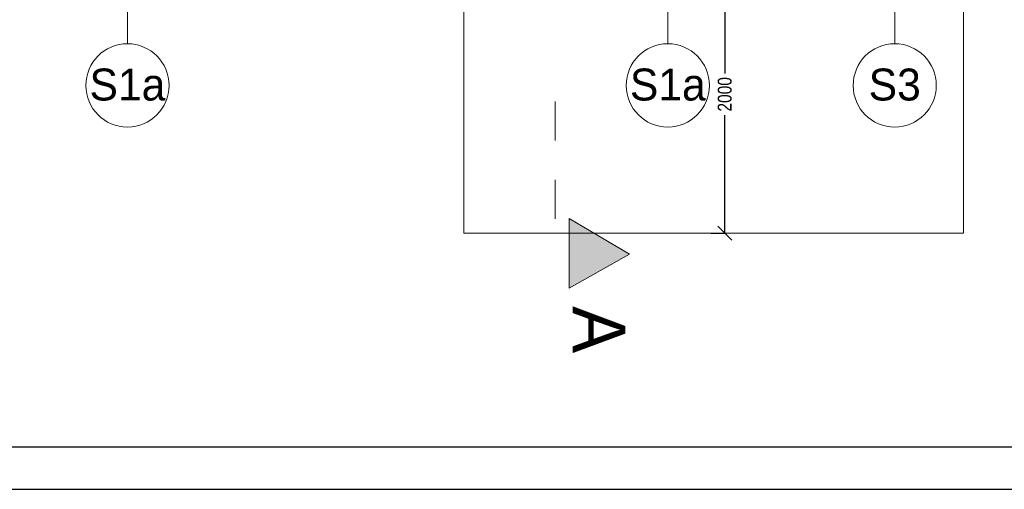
# Model space of a CAD drawing. Extents: x -440864 to -355682, y 13652 to 155872.
# Tile 93 of 179: x -372356 to -365253, y 17443 to 20826. Entities that reach past the tile are written whole.
import ezdxf

# ---------------------------------------------------------------- set-up
doc = ezdxf.new("R2010")
doc.units = 0
doc.header["$MEASUREMENT"] = 0
doc.linetypes.add('Dashed', pattern=[564.444447, 282.222223, -282.222223])
doc.layers.get('0').update_dxf_attribs({"color": 252})
doc.layers.get('Defpoints').update_dxf_attribs({"color": 252})
for name, color, linetype in [('#podkład', 252, 'Continuous'), ('_TABELA', 7, 'Continuous'), ('Arch opisy', 252, 'Continuous')]:
    doc.layers.add(name, color=color, linetype=linetype)
for name, color, linetype, lineweight in [('Arch opisy_Nr_Pióra__1', 252, 'Continuous', 25), ('Arch opisy_Nr_Pióra__21', 252, 'Continuous', 9), ('INWENT OPISY_Nr_Pióra__21', 252, 'Continuous', 9), ('INWENT OPISY_Nr_Pióra__41', 252, 'Continuous', 15)]:
    doc.layers.add(name, color=color, linetype=linetype, lineweight=lineweight)
doc.styles.add('GENERATED_STYLE_5', font='txt')
doc.styles.get("Standard").update_dxf_attribs({"font": 'arial.ttf', "width": 0.8, "bigfont": 'BIGFONT.SHX'})
doc.linetypes.add('ZIGZAG', pattern='A,0.0001,-0.2,[131,ltypeshp.shx,S=0.2,R=0,X=-0.2,Y=0],-0.4,[131,ltypeshp.shx,S=0.2,R=180,X=0.2,Y=0],-0.2', length=0.8001)
doc.dimstyles.get("Standard").update_dxf_attribs({"dimtxt": 0.18, "dimasz": 0.18, "dimexe": 0.18, "dimexo": 0.0625, "dimgap": 0.09, "dimtad": 0, "dimtih": 1, "dimtoh": 1, "dimdec": 4, "dimzin": 0, "dimdsep": 46, "dimtxsty": 'Standard', "dimcen": 0.09, "dimadec": 0, "dimazin": 0, "dimtfac": 1, "dimtdec": 4, "dimtofl": 0, "dimtmove": 0, "dimatfit": 3, "dimfxl": 1, "dimtolj": 1, "dimtzin": 0, "dimarcsym": 0})

# ---------------------------------------------------------------- blocks, each defined once
blk = doc.blocks.new('Linia_50', base_point=(-417153.8, 22732.6))
at = {"layer": 'Arch opisy_Nr_Pióra__21', "linetype": 'Continuous'}
blk.add_line((-417153.8, 22732.6), (-417153.8, 20652.8), dxfattribs=at)
blk.add_circle((-417153.8, 20352.8), 300, dxfattribs=at)
blk = doc.blocks.new('Linia_52', base_point=(-421051.8, 22732.6))
at = {"layer": 'Arch opisy_Nr_Pióra__21', "linetype": 'Continuous'}
blk.add_line((-421051.8, 22732.6), (-421051.8, 20652.8), dxfattribs=at)
blk.add_circle((-421051.8, 20352.8), 300, dxfattribs=at)
blk = doc.blocks.new('Linia_54', base_point=(-415516.9, 22732.6))
at = {"layer": 'Arch opisy_Nr_Pióra__21', "linetype": 'Continuous'}
blk.add_line((-415516.9, 22732.6), (-415516.9, 20652.8), dxfattribs=at)
blk.add_circle((-415516.9, 20352.8), 300, dxfattribs=at)
blk = doc.blocks.new('parter')
at = {"layer": 'INWENT OPISY_Nr_Pióra__21', "linetype": 'Continuous'}
blk.add_hatch(color=252, dxfattribs=at).paths.add_polyline_path([(-417430, 19137.4), (-417866.2, 18893.1), (-417866.2, 19393.1)], flags=0)
at = {"layer": 'INWENT OPISY_Nr_Pióra__41', "color": 252, "linetype": 'Dashed'}
blk.add_line((-417966.2, 20237.4), (-417966.2, 19137.4), dxfattribs=at)
at = {"layer": 'INWENT OPISY_Nr_Pióra__41', "color": 252, "linetype": 'Continuous'}
for p, q in [((-417866.2, 18893.1), (-417866.2, 19393.1)), ((-417430, 19137.4), (-417866.2, 19393.1)), ((-417866.2, 18893.1), (-417430, 19137.4))]:
    blk.add_line(p, q, dxfattribs=at)
at = {"layer": 'Arch opisy', "color": 252, "linetype": 'Continuous'}
for name, p in [('Linia_52', (-421051.8, 22732.6)), ('Linia_50', (-417153.8, 22732.6)), ('Linia_54', (-415516.9, 22732.6))]:
    blk.add_blockref(name, p, dxfattribs=at)
at = {"layer": 'Arch opisy_Nr_Pióra__1', "color": 252, "linetype": 'Continuous', "char_height": 230, "attachment_point": 2, "style": 'GENERATED_STYLE_5'}
for s, insert in [('{S1a}', (-421051.8, 20474.2)), ('{S1a}', (-417153.8, 20474.2)), ('{S3}', (-415516.9, 20474.2))]:
    blk.add_mtext(s, dxfattribs=dict(at, insert=insert))
at = {"layer": 'INWENT OPISY_Nr_Pióra__21', "color": 252, "linetype": 'Continuous', "insert": (-417459.2, 18593.1), "char_height": 380, "attachment_point": 2, "rotation": 270, "style": 'GENERATED_STYLE_5'}
blk.add_mtext('{A}', dxfattribs=at)
blk = doc.blocks.new('_Oblique')
at = {"color": 0, "linetype": 'ByBlock', "lineweight": -2}
blk.add_line((-0.5, -0.5), (0.5, 0.5), dxfattribs=at)
blk = doc.blocks.new('*D893')
at = {"color": 0, "lineweight": -2}
for p, q in [((-367369.9, 21288.6), (-367269.7, 21288.6)), ((-367269.9, 21288.6), (-367269.9, 20438.5)), ((-367269.9, 19288.6), (-367269.9, 20138.7)), ((-367369.9, 19288.6), (-367269.7, 19288.6))]:
    blk.add_line(p, q, dxfattribs=at)
at = {"layer": 'Defpoints', "color": 0}
for p in [(-367749.9, 21288.6), (-368250.9, 19288.6), (-367269.9, 19288.6)]:
    blk.add_point(p, dxfattribs=at)
at = {"color": 0, "lineweight": -2, "xscale": 100, "yscale": 100, "zscale": 100}
for p, rotation in [((-367269.9, 21288.6), 90), ((-367269.9, 19288.6), 270)]:
    blk.add_blockref('_Oblique', p, dxfattribs=dict(at, rotation=rotation))
at = {"color": 0, "lineweight": 15, "insert": (-367269.9, 20288.6), "char_height": 100, "attachment_point": 5, "rotation": 90}
blk.add_mtext('\\A1;2000', dxfattribs=at)

msp = doc.modelspace()

# ---------------------------------------------------------------- linework, layer by layer
at = {"lineweight": 15}
msp.add_lwpolyline([(-369151.9, 22682.8), (-369151.9, 19288.6)], dxfattribs=at)

# ---------------------------------------------------------------- next in the draw order: block references
at = {"layer": '#podkład', "color": 3, "lineweight": 50}
msp.add_blockref('parter', (49473.1, 0), dxfattribs=at)

# ---------------------------------------------------------------- next in the draw order: linework, layer by layer
at = {"linetype": 'ZIGZAG', "lineweight": 15, "ltscale": 100}
for p, q in [((-369151.9, 22682.8), (-369151.9, 19288.6)), ((-365547.9, 22682.6), (-365547.9, 19288.6)), ((-365547.9, 19288.6), (-369151.9, 19288.6))]:
    msp.add_line(p, q, dxfattribs=at)
at = {"lineweight": 15}
msp.add_lwpolyline([(-369151.2, 19288.6), (-365547.9, 19288.6), (-365547.9, 22682.6)], dxfattribs=at)
at = {"layer": '_TABELA', "color": 7}
msp.add_lwpolyline([(-376681.7, 32293), (-355681.7, 32293), (-376681.7, 32293), (-376681.7, 17443), (-355681.7, 17443), (-355681.7, 32293)], dxfattribs=at)
msp.add_lwpolyline([(-355981.7, 31988), (-375431.7, 31988), (-375431.7, 17748), (-355981.7, 17748)], close=True, dxfattribs=at)

# ---------------------------------------------------------------- next in the draw order: dimensions: what is measured, and where the dimension line sits
at = {"color": 0, "lineweight": 15}
dim = msp.add_linear_dim(base=(-367269.9, 19288.6), p1=(-367749.9, 21288.6), p2=(-368250.9, 19288.6), angle=90, dimstyle='Standard', override={"dimtxt": 100, "dimasz": 100, "dimdec": 0, "dimblk1": 'Oblique', "dimblk2": 'Oblique', "dimsah": 1, "dimse1": 0, "dimse2": 0, "dimsd1": 0, "dimfxl": 100, "dimfxlon": 1}, dxfattribs=at)
dim.commit()
dim.dimension.update_dxf_attribs({"geometry": '*D893', "text_midpoint": (-367269.9, 20288.6), "dimtype": 160, "text_rotation": 90})

doc.saveas('drawing.dxf')
